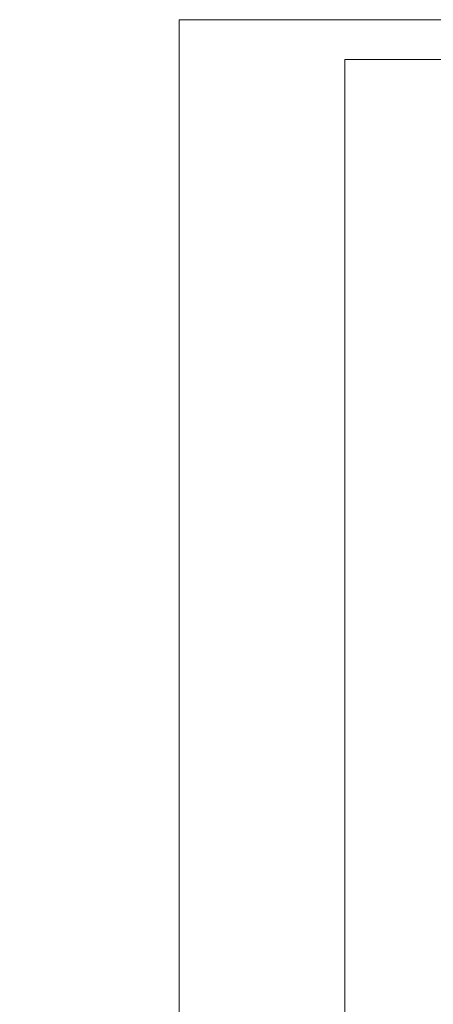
# Model space of a CAD drawing. Header units: centimetres. Extents: x 74448 to 96987, y -37016 to -10817.
# Tile 20 of 174: x 78903 to 79527, y -35531 to -34046. Entities that reach past the tile are written whole.
import ezdxf

# ---------------------------------------------------------------- set-up
doc = ezdxf.new("R2010")
doc.units = ezdxf.units.CM
doc.header["$LTSCALE"] = 0.02
doc.layers.add('_pk_tabelka', color=7, linetype='Continuous', lineweight=15)
doc.layers.add('ei30', color=8, linetype='Continuous', lineweight=13)
doc.styles.get("Standard").update_dxf_attribs({"font": 'arial.ttf', "height": 12})

msp = doc.modelspace()

# ---------------------------------------------------------------- linework, layer by layer
at = {"layer": '_pk_tabelka', "color": 7, "ltscale": 3}
for p, q in [((83344.1, -34045.7), (79144.1, -34045.7)), ((79144.1, -34045.7), (79144.1, -37015.7)), ((83284.1, -34105.7), (79394.1, -34105.7)), ((79394.1, -34105.7), (79394.1, -36955.7))]:
    msp.add_line(p, q, dxfattribs=at)

# ---------------------------------------------------------------- texts
at = {"layer": 'ei30', "char_height": 16, "attachment_point": 1}
for s, insert, width in [('\\pi46.424;WYKONAĆ PRZEPONĘ POZIOMĄ METODĄ INIEKCJI \\P\\pi439.44;CIŚNIENIOWEJ', (77365.6, -34824), 598.031), ('\\pi217.64;EI15', (75485.2, -35452.1), 260.963)]:
    msp.add_mtext(s, dxfattribs=dict(at, insert=insert, width=width))

doc.saveas('drawing.dxf')
